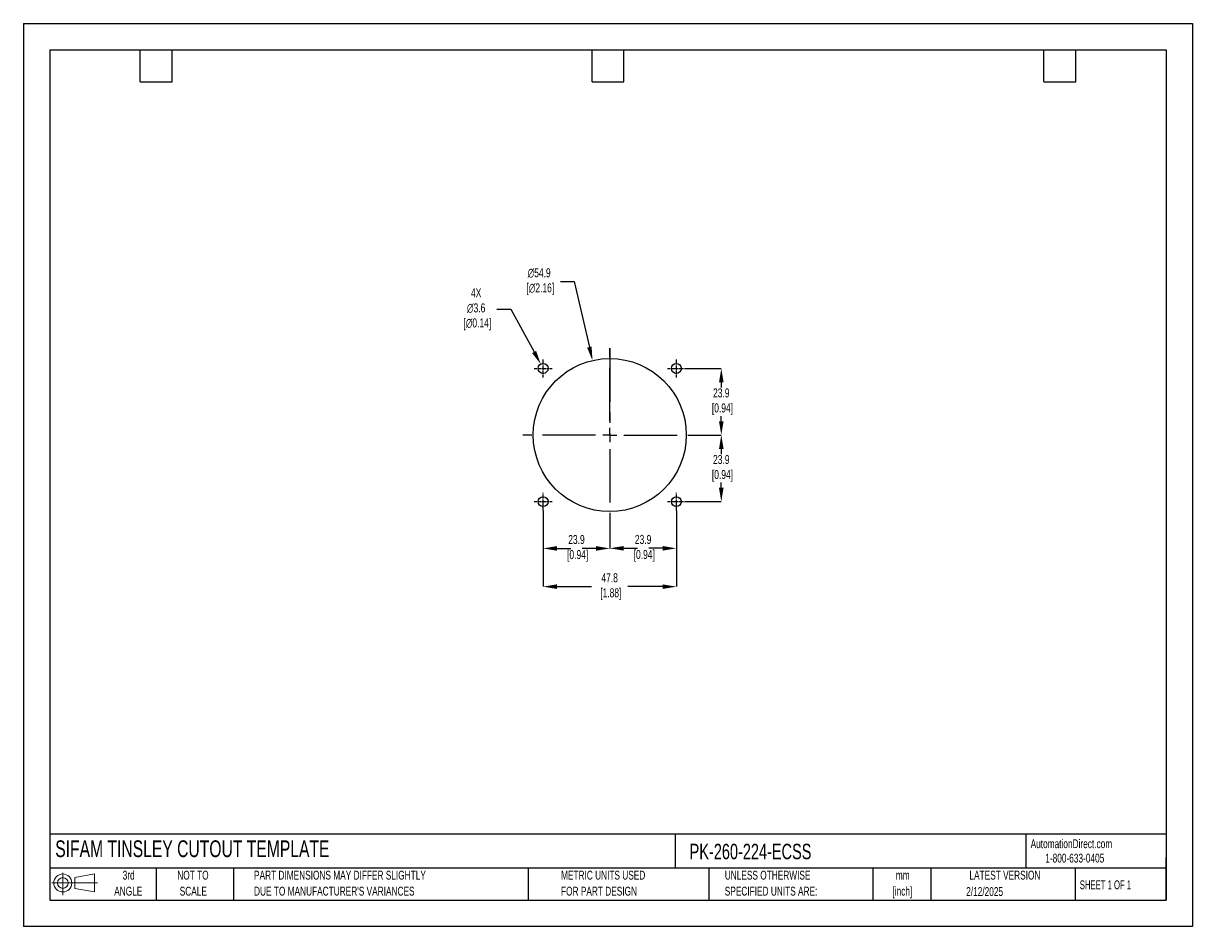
# Model space of a CAD drawing. Header units: millimetres. Extents: x 0 to 419, y 0 to 324.
import ezdxf

# ---------------------------------------------------------------- set-up
doc = ezdxf.new("R2010")
doc.units = ezdxf.units.MM
doc.header["$LTSCALE"] = 1.5
doc.header["$PDSIZE"] = -1
doc.linetypes.add('CENTERX2', pattern=[20.32, 12.7, -2.54, 2.54, -2.54])
for name, color, linetype in [('1', 7, 'Continuous'), ('CENTER', 40, 'CENTERX2'), ('SLD-DEFPOINTS', 7, 'Continuous')]:
    doc.layers.add(name, color=color, linetype=linetype)
doc.layers.add('DIMENSIONS', color=140, linetype='Continuous', lineweight=25)
doc.layers.add('TEXT', color=140, linetype='Continuous', lineweight=25)
doc.styles.add('SLDTEXTSTYLE0', font='TXT', dxfattribs={"width": 0.7})
doc.styles.add('SLDTEXTSTYLE1', font='TXT', dxfattribs={"width": 0.65})
doc.dimstyles.new('SLDDIMSTYLE0', dxfattribs={"dimtxt": 3.237012, "dimasz": 4.953, "dimexe": 0, "dimexo": 0.0625, "dimgap": 0.809253, "dimtad": 0, "dimtih": 1, "dimtoh": 1, "dimrnd": 1e-09, "dimzin": 12, "dimdsep": 46, "dimtxsty": 'SLDTEXTSTYLE0', "dimsah": 1, "dimcen": 0, "dimadec": 0, "dimazin": 3, "dimtfac": 1, "dimtofl": 0, "dimtmove": 0, "dimatfit": 3, "dimfxl": 0, "dimfrac": 2, "dimtolj": 1, "dimtzin": 12, "dimarcsym": 0})

# ---------------------------------------------------------------- blocks, each defined once
blk = doc.blocks.new('Block11')
at = {"color": 7, "linetype": 'Continuous', "lineweight": 18}
for p, q in [((0, 4.32), (16.31, 4.32)), ((3.88, 7.97), (3.88, 0)), ((8.22, 6.25), (15.26, 7.55)), ((8.22, 2.39), (8.22, 6.25)), ((15.26, 7.55), (15.26, 1.1)), ((8.22, 2.39), (15.26, 1.1))]:
    blk.add_line(p, q, dxfattribs=at)
for radius in [3.23, 1.93]:
    blk.add_circle((3.88, 4.32), radius, dxfattribs=at)
blk = doc.blocks.new('Block12')
at = {"layer": 'SLD-DEFPOINTS'}
blk.add_blockref('Block11', (0, 0), dxfattribs=at)
blk = doc.blocks.new('SW_NOTE_0_1')
at = {"layer": 'TEXT', "color": 0, "linetype": 'CENTERX2', "lineweight": 18, "char_height": 3.175, "attachment_point": 2, "style": 'SLDTEXTSTYLE0'}
for s, insert in [('mm', (4.27, 4.09)), ('[inch]', (4.14, -1.64))]:
    blk.add_mtext(s, dxfattribs=dict(at, insert=insert))
blk = doc.blocks.new('SW_NOTE_0_2')
at = {"layer": 'TEXT', "color": 0, "linetype": 'CENTERX2', "lineweight": 18, "char_height": 3.175, "attachment_point": 1, "style": 'SLDTEXTSTYLE0'}
for s, insert in [('UNLESS OTHERWISE', (0, 4.09)), ('SPECIFIED UNITS ARE:', (0, -1.64))]:
    blk.add_mtext(s, dxfattribs=dict(at, insert=insert))
blk = doc.blocks.new('SW_NOTE_0_3')
at = {"layer": 'TEXT', "color": 0, "linetype": 'CENTERX2', "lineweight": 18, "char_height": 3.175, "attachment_point": 1, "style": 'SLDTEXTSTYLE0'}
for s, insert in [('PART DIMENSIONS MAY DIFFER SLIGHTLY', (0, 4.09)), ("DUE TO MANUFACTURER'S VARIANCES", (0, -1.64))]:
    blk.add_mtext(s, dxfattribs=dict(at, insert=insert))
blk = doc.blocks.new('SW_NOTE_0_4')
at = {"layer": 'TEXT', "color": 0, "linetype": 'CENTERX2', "lineweight": 18, "char_height": 3.175, "attachment_point": 2, "style": 'SLDTEXTSTYLE0'}
for s, insert in [('NOT TO', (7.89, 4.09)), ('SCALE', (8.03, -1.64))]:
    blk.add_mtext(s, dxfattribs=dict(at, insert=insert))
blk = doc.blocks.new('SW_NOTE_0_5')
at = {"layer": 'TEXT', "color": 0, "linetype": 'CENTERX2', "lineweight": 18, "char_height": 3.175, "attachment_point": 2, "style": 'SLDTEXTSTYLE0'}
for s, insert in [('3rd', (3.47, 4.09)), ('ANGLE', (3.33, -1.64))]:
    blk.add_mtext(s, dxfattribs=dict(at, insert=insert))
blk = doc.blocks.new('SW_NOTE_0_6')
at = {"layer": 'TEXT', "color": 0, "linetype": 'CENTERX2', "lineweight": 18, "char_height": 3.175, "attachment_point": 1, "style": 'SLDTEXTSTYLE0'}
for s, insert in [('METRIC UNITS USED', (0, 4.09)), ('FOR PART DESIGN', (0, -1.64))]:
    blk.add_mtext(s, dxfattribs=dict(at, insert=insert))
blk = doc.blocks.new('SW_CENTERMARKSYMBOL_0')
at = {"layer": 'CENTER', "color": 0}
for p, q in [((0, 5.08), (0, 31.2)), ((-5.08, 0), (-31.2, 0)), ((0, 0), (-2.54, 0)), ((0, 0), (0, 2.54)), ((0, 0), (0, -2.54)), ((0, 0), (2.54, 0)), ((5.08, 0), (31.2, 0)), ((0, -5.08), (0, -31.2))]:
    blk.add_line(p, q, dxfattribs=at)
blk = doc.blocks.new('*D21')
at = {"layer": 'Defpoints', "color": 0}
for p in [(234.07, 149.18), (210.19, 145.06), (234.07, 135.64)]:
    blk.add_point(p, dxfattribs=at)
at = {"layer": 'DIMENSIONS', "color": 0, "lineweight": -2}
for p, q in [((234.07, 149.12), (234.07, 135.64)), ((210.19, 145), (210.19, 135.64)), ((215.14, 135.64), (220.09, 135.64)), ((229.11, 135.64), (224.16, 135.64))]:
    blk.add_line(p, q, dxfattribs=at)
at = {"layer": 'DIMENSIONS', "color": 0}
for points in [[(215.14, 136.47), (215.14, 134.82), (210.19, 135.64)], [(229.11, 136.47), (229.11, 134.82), (234.07, 135.64)]]:
    blk.add_solid(points, dxfattribs=at)
at = {"layer": 'DIMENSIONS', "color": 0, "insert": (222.13, 135.64), "char_height": 3.237, "attachment_point": 5, "style": 'SLDTEXTSTYLE0'}
blk.add_mtext('\\A1;23.9\\P [0.94]', dxfattribs=at)
blk = doc.blocks.new('*D22')
at = {"layer": 'Defpoints', "color": 0}
for p in [(186.31, 149.18), (234.07, 149.18), (234.07, 121.9)]:
    blk.add_point(p, dxfattribs=at)
at = {"layer": 'DIMENSIONS', "color": 0, "lineweight": -2}
for p, q in [((186.31, 149.12), (186.31, 121.9)), ((234.07, 149.12), (234.07, 121.9)), ((191.26, 121.9), (203.67, 121.9)), ((229.11, 121.9), (216.62, 121.9))]:
    blk.add_line(p, q, dxfattribs=at)
at = {"layer": 'DIMENSIONS', "color": 0}
for points in [[(191.26, 122.72), (191.26, 121.07), (186.31, 121.9)], [(229.11, 122.72), (229.11, 121.07), (234.07, 121.9)]]:
    blk.add_solid(points, dxfattribs=at)
at = {"layer": 'DIMENSIONS', "color": 0, "insert": (210.15, 121.9), "char_height": 3.237, "attachment_point": 5, "style": 'SLDTEXTSTYLE0'}
blk.add_mtext('\\A1;47.8\\P [1.88]', dxfattribs=at)
blk = doc.blocks.new('*D23')
at = {"layer": 'Defpoints', "color": 0}
for p in [(241.38, 176.25), (237.26, 152.37), (250.16, 152.37)]:
    blk.add_point(p, dxfattribs=at)
at = {"layer": 'DIMENSIONS', "color": 0, "lineweight": -2}
for p, q in [((241.44, 176.25), (250.16, 176.25)), ((250.16, 171.3), (250.16, 169.44)), ((250.16, 157.33), (250.16, 159.19)), ((237.32, 152.37), (250.16, 152.37))]:
    blk.add_line(p, q, dxfattribs=at)
at = {"layer": 'DIMENSIONS', "color": 0}
for points in [[(249.34, 171.3), (250.99, 171.3), (250.16, 176.25)], [(249.34, 157.33), (250.99, 157.33), (250.16, 152.37)]]:
    blk.add_solid(points, dxfattribs=at)
at = {"layer": 'DIMENSIONS', "color": 0, "insert": (250.16, 164.31), "char_height": 3.237, "attachment_point": 5, "style": 'SLDTEXTSTYLE0'}
blk.add_mtext('\\A1;23.9\\P [0.94]', dxfattribs=at)
blk = doc.blocks.new('*D24')
at = {"layer": 'Defpoints', "color": 0}
for p in [(237.26, 200.13), (241.38, 176.25), (250.16, 176.25)]:
    blk.add_point(p, dxfattribs=at)
at = {"layer": 'DIMENSIONS', "color": 0, "lineweight": -2}
for p, q in [((237.32, 200.13), (250.16, 200.13)), ((250.16, 195.18), (250.16, 193.32)), ((250.16, 181.21), (250.16, 183.07)), ((241.44, 176.25), (250.16, 176.25))]:
    blk.add_line(p, q, dxfattribs=at)
at = {"layer": 'DIMENSIONS', "color": 0}
for points in [[(249.34, 195.18), (250.99, 195.18), (250.16, 200.13)], [(249.34, 181.21), (250.99, 181.21), (250.16, 176.25)]]:
    blk.add_solid(points, dxfattribs=at)
at = {"layer": 'DIMENSIONS', "color": 0, "insert": (250.16, 188.19), "char_height": 3.237, "attachment_point": 5, "style": 'SLDTEXTSTYLE0'}
blk.add_mtext('\\A1;23.9\\P [0.94]', dxfattribs=at)
blk = doc.blocks.new('*D25')
at = {"layer": 'Defpoints', "color": 0}
for p in [(186.31, 149.18), (210.19, 145.06), (186.31, 135.61)]:
    blk.add_point(p, dxfattribs=at)
at = {"layer": 'DIMENSIONS', "color": 0, "lineweight": -2}
for p, q in [((186.31, 149.12), (186.31, 135.61)), ((210.19, 145), (210.19, 135.61)), ((191.26, 135.61), (196.21, 135.61)), ((205.23, 135.61), (200.28, 135.61))]:
    blk.add_line(p, q, dxfattribs=at)
at = {"layer": 'DIMENSIONS', "color": 0}
for points in [[(191.26, 136.43), (191.26, 134.78), (186.31, 135.61)], [(205.23, 136.43), (205.23, 134.78), (210.19, 135.61)]]:
    blk.add_solid(points, dxfattribs=at)
at = {"layer": 'DIMENSIONS', "color": 0, "insert": (198.25, 135.61), "char_height": 3.237, "attachment_point": 5, "style": 'SLDTEXTSTYLE0'}
blk.add_mtext('\\A1;23.9\\P [0.94]', dxfattribs=at)
blk = doc.blocks.new('*D26')
at = {"layer": 'Defpoints', "color": 0}
for p in [(203.99, 202.98), (216.38, 149.53)]:
    blk.add_point(p, dxfattribs=at)
at = {"layer": 'DIMENSIONS', "color": 0, "lineweight": -2}
for p, q in [((192.49, 231.25), (197.44, 231.25)), ((197.44, 231.25), (202.88, 207.8))]:
    blk.add_line(p, q, dxfattribs=at)
at = {"layer": 'DIMENSIONS', "color": 0}
blk.add_solid([(203.68, 207.99), (202.07, 207.62), (203.99, 202.98)], dxfattribs=at)
at = {"layer": 'DIMENSIONS', "color": 0, "insert": (184.88, 231.25), "char_height": 3.237, "attachment_point": 5, "style": 'SLDTEXTSTYLE0'}
blk.add_mtext('\\A1;∅54.9\\P [∅2.16]', dxfattribs=at)
blk = doc.blocks.new('*D27')
at = {"layer": 'Defpoints', "color": 0}
for p in [(185.45, 201.69), (187.16, 198.57)]:
    blk.add_point(p, dxfattribs=at)
at = {"layer": 'DIMENSIONS', "color": 0, "lineweight": -2}
for p, q in [((169.72, 221.36), (174.67, 221.36)), ((174.67, 221.36), (183.07, 206.04))]:
    blk.add_line(p, q, dxfattribs=at)
at = {"layer": 'DIMENSIONS', "color": 0}
blk.add_solid([(183.79, 206.43), (182.34, 205.64), (185.45, 201.69)], dxfattribs=at)
at = {"layer": 'DIMENSIONS', "color": 0, "insert": (162.3, 221.36), "char_height": 3.237, "attachment_point": 5, "style": 'SLDTEXTSTYLE0'}
blk.add_mtext('\\A1;4X\\P∅3.6\\P [∅0.14]', dxfattribs=at)

msp = doc.modelspace()

# ---------------------------------------------------------------- linework, layer by layer
at = {"color": 7, "linetype": 'Continuous'}
for p, q in [((0, 323.85), (0, 0)), ((0, 323.85), (419.1, 323.85)), ((419.1, 323.85), (419.1, 0)), ((419.1, 0), (0, 0))]:
    msp.add_line(p, q, dxfattribs=at)
at = {"layer": '1', "color": 1, "linetype": 'Continuous'}
for centre, radius in [((210.19, 176.25), 27.43), ((186.31, 200.13), 1.78), ((234.07, 200.13), 1.78), ((186.31, 152.37), 1.78), ((234.07, 152.37), 1.78)]:
    msp.add_circle(centre, radius, dxfattribs=at)
at = {"layer": 'CENTER'}
msp.add_line((210.19, 207.25), (210.19, 176.25), dxfattribs=at)
at = {"layer": 'CENTER', "ltscale": 0.05}
for p, q in [((186.31, 196.94), (186.31, 203.32)), ((234.07, 196.94), (234.07, 203.32)), ((183.12, 200.13), (189.5, 200.13)), ((230.88, 200.13), (237.26, 200.13)), ((186.31, 149.18), (186.31, 155.56)), ((234.07, 149.18), (234.07, 155.56)), ((183.12, 152.37), (189.5, 152.37)), ((230.88, 152.37), (237.26, 152.37))]:
    msp.add_line(p, q, dxfattribs=at)
at = {"layer": 'TEXT'}
for p, q in [((9.52, 314.32), (409.57, 314.32)), ((9.52, 314.32), (9.52, 9.52)), ((41.91, 302.89), (41.91, 314.32)), ((53.34, 302.89), (53.34, 314.32)), ((203.83, 302.89), (203.83, 314.32)), ((215.26, 302.89), (215.26, 314.32)), ((365.76, 302.89), (365.76, 314.32)), ((377.19, 302.89), (377.19, 314.32)), ((409.57, 314.32), (409.57, 9.52)), ((41.91, 302.89), (53.34, 302.89)), ((203.83, 302.89), (215.26, 302.89)), ((365.76, 302.89), (377.19, 302.89)), ((409.57, 33.19), (9.52, 33.19)), ((233.64, 33.19), (233.64, 20.95)), ((359.36, 33.19), (359.36, 20.95)), ((409.57, 9.52), (409.57, 24.77)), ((409.57, 20.95), (9.52, 20.95)), ((47.62, 20.95), (47.62, 9.52)), ((75.32, 20.95), (75.32, 9.52)), ((180.97, 20.95), (180.97, 9.52)), ((245.67, 20.95), (245.67, 9.52)), ((304.54, 20.95), (304.54, 9.52)), ((325.22, 20.95), (325.22, 9.52)), ((377.02, 20.95), (377.02, 9.52)), ((9.52, 9.52), (409.57, 9.52))]:
    msp.add_line(p, q, dxfattribs=at)

# ---------------------------------------------------------------- block references
at = {"layer": 'CENTER'}
msp.add_blockref('SW_CENTERMARKSYMBOL_0', (210.19, 176.25), dxfattribs=at)
at = {"layer": 'SLD-DEFPOINTS'}
msp.add_blockref('Block12', (10.26, 11.33), dxfattribs=at)
at = {"layer": 'TEXT', "linetype": 'CENTERX2', "lineweight": 18}
for name, p in [('SW_NOTE_0_5', (34.27, 15.95)), ('SW_NOTE_0_4', (52.89, 15.95)), ('SW_NOTE_0_3', (82.68, 15.95)), ('SW_NOTE_0_6', (192.72, 15.95)), ('SW_NOTE_0_2', (251.41, 15.95)), ('SW_NOTE_0_1', (310.93, 15.95))]:
    msp.add_blockref(name, p, dxfattribs=at)

# ---------------------------------------------------------------- texts
at = {"layer": 'TEXT', "linetype": 'CENTERX2', "lineweight": 25, "attachment_point": 1, "style": 'SLDTEXTSTYLE0'}
for s, insert, char_height in [('SIFAM TINSLEY CUTOUT TEMPLATE', (11.42, 30.93), 6), ('PK-260-224-ECSS', (238.81, 29.71), 5.5562)]:
    msp.add_mtext(s, dxfattribs=dict(at, insert=insert, char_height=char_height))
at = {"layer": 'TEXT', "linetype": 'CENTERX2', "lineweight": 18, "char_height": 3.175}
for s, insert, attachment_point, style in [('AutomationDirect.com', (361.04, 31.31), 1, 'SLDTEXTSTYLE0'), ('1-800-633-0405', (366.29, 26.16), 1, 'SLDTEXTSTYLE0'), ('LATEST VERSION', (351.83, 20.05), 2, 'SLDTEXTSTYLE0'), ('2/12/2025', (344.55, 14.16), 2, 'SLDTEXTSTYLE0'), ('SHEET 1 OF 1', (378.66, 16.58), 1, 'SLDTEXTSTYLE1')]:
    msp.add_mtext(s, dxfattribs=dict(at, insert=insert, attachment_point=attachment_point, style=style))

# ---------------------------------------------------------------- dimensions: what is measured, and where the dimension line sits
at = {"layer": 'DIMENSIONS'}
for p1, p2, text, picture, middle in [((216.38, 149.53), (203.99, 202.98), '<>\\P[]', '*D26', (184.88, 231.25)), ((187.16, 198.57), (185.45, 201.69), '4X\\P<>\\P[]', '*D27', (162.3, 221.36))]:
    dim = msp.add_diameter_dim_2p(p1=p1, p2=p2, text=text, dimstyle='SLDDIMSTYLE0', override={"dimdec": 1}, dxfattribs=at)
    dim.commit()
    dim.dimension.update_dxf_attribs({"geometry": picture, "text_midpoint": middle, "dimtype": 163})
for base, p1, p2, picture, middle in [((250.16, 176.25), (237.26, 200.13), (241.38, 176.25), '*D24', (250.16, 188.19)), ((250.16, 152.37), (241.38, 176.25), (237.26, 152.37), '*D23', (250.16, 164.31))]:
    dim = msp.add_linear_dim(base=base, p1=p1, p2=p2, angle=90, text='<>\\P[]', dimstyle='SLDDIMSTYLE0', override={"dimdec": 1}, dxfattribs=at)
    dim.commit()
    dim.dimension.update_dxf_attribs({"geometry": picture, "text_midpoint": middle})
dim = msp.add_linear_dim(base=(234.07, 121.9), p1=(186.31, 149.18), p2=(234.07, 149.18), text='<>\\P[]', dimstyle='SLDDIMSTYLE0', override={"dimdec": 1}, dxfattribs=at)
dim.commit()
dim.dimension.update_dxf_attribs({"geometry": '*D22', "text_midpoint": (210.15, 121.9), "dimtype": 160})
for base, p2, picture, middle in [((186.31, 135.61), (186.31, 149.18), '*D25', (198.25, 135.61)), ((234.07, 135.64), (234.07, 149.18), '*D21', (222.13, 135.64))]:
    dim = msp.add_linear_dim(base=base, p1=(210.19, 145.06), p2=p2, text='<>\\P[]', dimstyle='SLDDIMSTYLE0', override={"dimdec": 1}, dxfattribs=at)
    dim.commit()
    dim.dimension.update_dxf_attribs({"geometry": picture, "text_midpoint": middle})

doc.saveas('drawing.dxf')
